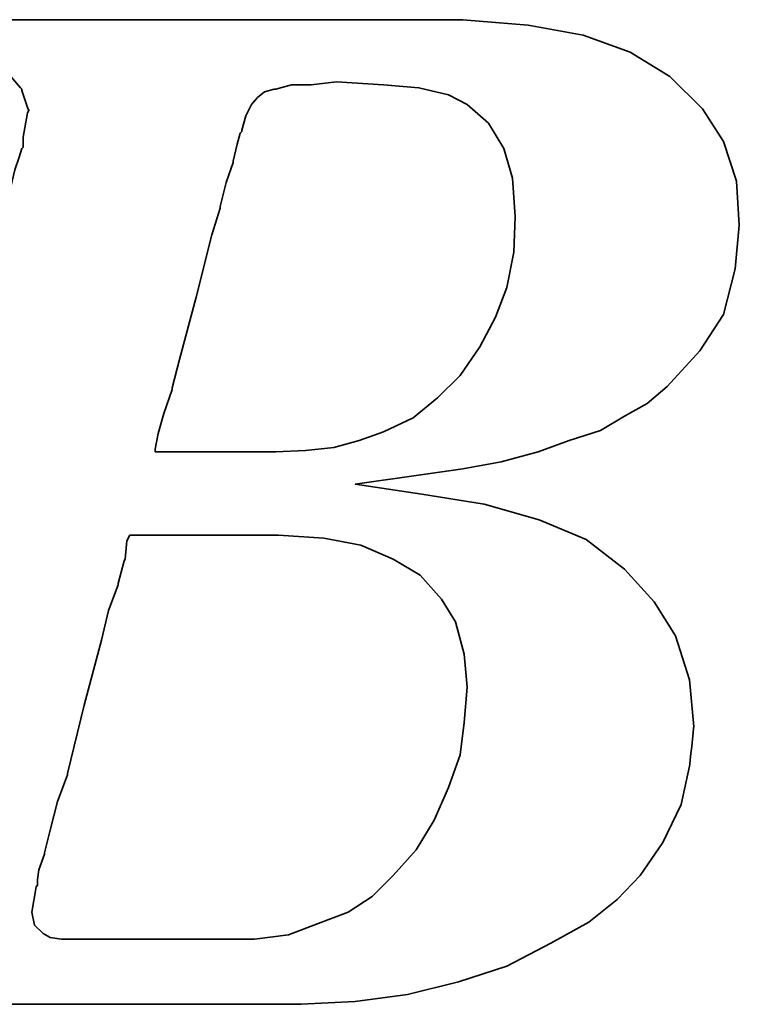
# Model space of a CAD drawing. Header units: millimetres. Extents: x -98 to 72, y -1050 to -956.
# Tile 20 of 47: x 38.261 to 39.217, y -988.999 to -987.691. Entities that reach past the tile are written whole.
import ezdxf

# ---------------------------------------------------------------- set-up
doc = ezdxf.new("R2010")
doc.units = ezdxf.units.MM
doc.header["$LTSCALE"] = 0.1
doc.layers.add('layer 1', color=7, linetype='CONTINUOUS')

msp = doc.modelspace()

# ---------------------------------------------------------------- linework, layer by layer
at = {"layer": 'layer 1', "color": 0, "lineweight": 35}
for points, knots in [([(38.0006, -988.8559), (38.0006, -988.8559), (37.9856, -988.8899), (37.9856, -988.8899), (37.9856, -988.8899), (37.9856, -988.8899), (37.9837, -988.8936), (37.9837, -988.8936), (37.9837, -988.8936), (37.9837, -988.8936), (37.9837, -988.8955), (37.9837, -988.8955), (37.9837, -988.8955), (37.9837, -988.8955), (37.9613, -988.9179), (37.9613, -988.9179), (37.9613, -988.9179), (37.9613, -988.9179), (37.9594, -988.9179), (37.9594, -988.9179), (37.9594, -988.9179), (37.9594, -988.9179), (37.9574, -988.9199), (37.9574, -988.9199), (37.9574, -988.9199), (37.9574, -988.9199), (37.9272, -988.935), (37.9272, -988.935), (37.9272, -988.935), (37.9272, -988.935), (37.9237, -988.935), (37.9237, -988.935), (37.9237, -988.935), (37.9237, -988.935), (37.9217, -988.9367), (37.9217, -988.9367), (37.9217, -988.9367), (37.9217, -988.9367), (37.8876, -988.9407), (37.8876, -988.9407), (37.8876, -988.9407), (37.8876, -988.9407), (37.886, -988.9407), (37.886, -988.9407), (37.886, -988.9407), (37.886, -988.9407), (37.8821, -988.9407), (37.8821, -988.9407), (37.8821, -988.9407), (37.8821, -988.9407), (37.8707, -988.9407), (37.8707, -988.9407), (37.8707, -988.9407), (37.8707, -988.9407), (37.8405, -988.9407), (37.8405, -988.9407), (37.8405, -988.9407), (37.8405, -988.9407), (37.8107, -988.9407), (37.8107, -988.9407), (37.8107, -988.9407), (37.8107, -988.9407), (37.8067, -988.9407), (37.8067, -988.9407), (37.8067, -988.9407), (37.8067, -988.9407), (37.8067, -988.9424), (37.8067, -988.9424), (37.8067, -988.9424), (37.8067, -988.9424), (37.8048, -988.9444), (37.8048, -988.9444), (37.8048, -988.9444), (37.8048, -988.9444), (37.7973, -988.9724), (37.7973, -988.9724), (37.7973, -988.9724), (37.7973, -988.9724), (37.7918, -988.9989), (37.7918, -988.9989), (37.7918, -988.9989), (37.7918, -988.9989), (37.7954, -988.9989), (37.7954, -988.9989), (37.7954, -988.9989), (37.7954, -988.9989), (37.8107, -988.9989), (37.8107, -988.9989), (37.8107, -988.9989), (37.8107, -988.9989), (37.8519, -988.9989), (37.8519, -988.9989), (37.8519, -988.9989), (37.8519, -988.9989), (37.9086, -988.9989), (37.9086, -988.9989), (37.9086, -988.9989), (37.9086, -988.9989), (37.9723, -988.9989), (37.9723, -988.9989), (37.9723, -988.9989), (37.9723, -988.9989), (38.0476, -988.9989), (38.0476, -988.9989), (38.0476, -988.9989), (38.0476, -988.9989), (38.2022, -988.9989), (38.2022, -988.9989), (38.2022, -988.9989), (38.2022, -988.9989), (38.3603, -988.9989), (38.3603, -988.9989), (38.3603, -988.9989), (38.3603, -988.9989), (38.4356, -988.9989), (38.4356, -988.9989), (38.4356, -988.9989), (38.4356, -988.9989), (38.4996, -988.9989), (38.4996, -988.9989), (38.4996, -988.9989), (38.4996, -988.9989), (38.5561, -988.9989), (38.5561, -988.9989), (38.5561, -988.9989), (38.5561, -988.9989), (38.5973, -988.9989), (38.5973, -988.9989), (38.5973, -988.9989), (38.5973, -988.9989), (38.6126, -988.9989), (38.6126, -988.9989), (38.6126, -988.9989), (38.6126, -988.9989), (38.6239, -988.9989), (38.6239, -988.9989), (38.6239, -988.9989), (38.6239, -988.9989), (38.6314, -988.9989), (38.6314, -988.9989), (38.6314, -988.9989), (38.6314, -988.9989), (38.6349, -988.9989), (38.6349, -988.9989), (38.6349, -988.9989), (38.6349, -988.9989), (38.7067, -988.9952), (38.7067, -988.9952), (38.7067, -988.9952), (38.7067, -988.9952), (38.7761, -988.9858), (38.7761, -988.9858), (38.7761, -988.9858), (38.7761, -988.9858), (38.844, -988.9689), (38.844, -988.9689), (38.844, -988.9689), (38.844, -988.9689), (38.908, -988.9481), (38.908, -988.9481), (38.908, -988.9481), (38.908, -988.9481), (38.9664, -988.9179), (38.9664, -988.9179), (38.9664, -988.9179), (38.9664, -988.9179), (39.017, -988.8899), (39.017, -988.8899), (39.017, -988.8899), (39.017, -988.8899), (39.0547, -988.8597), (39.0547, -988.8597), (39.0547, -988.8597), (39.0547, -988.8597), (39.0849, -988.8277), (39.0849, -988.8277), (39.0849, -988.8277), (39.0849, -988.8277), (39.1151, -988.7841), (39.1151, -988.7841), (39.1151, -988.7841), (39.1151, -988.7841), (39.1394, -988.7335), (39.1394, -988.7335), (39.1394, -988.7335), (39.1394, -988.7335), (39.1508, -988.6825), (39.1508, -988.6825), (39.1508, -988.6825), (39.1508, -988.6825), (39.1563, -988.63), (39.1563, -988.63), (39.1563, -988.63), (39.1563, -988.63), (39.1508, -988.568), (39.1508, -988.568), (39.1508, -988.568), (39.1508, -988.568), (39.132, -988.5095), (39.132, -988.5095), (39.132, -988.5095), (39.132, -988.5095), (39.1037, -988.4644), (39.1037, -988.4644), (39.1037, -988.4644), (39.1037, -988.4644), (39.0641, -988.4209), (39.0641, -988.4209), (39.0641, -988.4209), (39.0641, -988.4209), (39.0135, -988.3816), (39.0135, -988.3816), (39.0135, -988.3816), (39.0135, -988.3816), (38.9511, -988.3551), (38.9511, -988.3551), (38.9511, -988.3551), (38.9511, -988.3551), (38.8778, -988.3345), (38.8778, -988.3345), (38.8778, -988.3345), (38.8778, -988.3345), (38.795, -988.3212), (38.795, -988.3212), (38.795, -988.3212), (38.795, -988.3212), (38.7067, -988.3079), (38.7067, -988.3079), (38.7067, -988.3079), (38.7067, -988.3079), (38.7969, -988.2949), (38.7969, -988.2949), (38.7969, -988.2949), (38.7969, -988.2949), (38.8495, -988.2875), (38.8495, -988.2875), (38.8495, -988.2875), (38.8495, -988.2875), (38.9005, -988.2781), (38.9005, -988.2781), (38.9005, -988.2781), (38.9005, -988.2781), (38.9495, -988.2649), (38.9495, -988.2649), (38.9495, -988.2649), (38.9495, -988.2649), (38.9907, -988.2498), (38.9907, -988.2498), (38.9907, -988.2498), (38.9907, -988.2498), (39.0323, -988.2365), (39.0323, -988.2365), (39.0323, -988.2365), (39.0323, -988.2365), (39.0641, -988.2176), (39.0641, -988.2176), (39.0641, -988.2176), (39.0641, -988.2176), (39.0943, -988.2008), (39.0943, -988.2008), (39.0943, -988.2008), (39.0943, -988.2008), (39.1208, -988.178), (39.1208, -988.178), (39.1208, -988.178), (39.1208, -988.178), (39.1641, -988.1309), (39.1641, -988.1309), (39.1641, -988.1309), (39.1641, -988.1309), (39.1959, -988.0823), (39.1959, -988.0823), (39.1959, -988.0823), (39.1959, -988.0823), (39.2112, -988.0219), (39.2112, -988.0219), (39.2112, -988.0219), (39.2112, -988.0219), (39.2167, -987.9636), (39.2167, -987.9636), (39.2167, -987.9636), (39.2167, -987.9636), (39.2128, -987.9054), (39.2128, -987.9054), (39.2128, -987.9054), (39.2128, -987.9054), (39.1959, -987.8524), (39.1959, -987.8524), (39.1959, -987.8524), (39.1959, -987.8524), (39.1677, -987.8092), (39.1677, -987.8092), (39.1677, -987.8092), (39.1677, -987.8092), (39.1243, -987.7661), (39.1243, -987.7661), (39.1243, -987.7661), (39.1243, -987.7661), (39.0717, -987.7339), (39.0717, -987.7339), (39.0717, -987.7339), (39.0717, -987.7339), (39.0096, -987.7112), (39.0096, -987.7112), (39.0096, -987.7112), (39.0096, -987.7112), (38.9362, -987.6982), (38.9362, -987.6982), (38.9362, -987.6982), (38.9362, -987.6982), (38.8495, -987.6908), (38.8495, -987.6908), (38.8495, -987.6908), (38.8495, -987.6908), (38.8421, -987.6908), (38.8421, -987.6908), (38.8421, -987.6908), (38.8421, -987.6908), (38.8158, -987.6908), (38.8158, -987.6908), (38.8158, -987.6908), (38.8158, -987.6908), (38.7781, -987.6908), (38.7781, -987.6908), (38.7781, -987.6908), (38.7781, -987.6908), (38.7291, -987.6908), (38.7291, -987.6908), (38.7291, -987.6908), (38.7291, -987.6908), (38.669, -987.6908), (38.669, -987.6908), (38.669, -987.6908), (38.669, -987.6908), (38.6051, -987.6908), (38.6051, -987.6908), (38.6051, -987.6908), (38.6051, -987.6908), (38.4617, -987.6908), (38.4617, -987.6908), (38.4617, -987.6908), (38.4617, -987.6908), (38.3187, -987.6908), (38.3187, -987.6908), (38.3187, -987.6908), (38.3187, -987.6908), (38.2548, -987.6908), (38.2548, -987.6908), (38.2548, -987.6908), (38.2548, -987.6908), (38.1947, -987.6908), (38.1947, -987.6908), (38.1947, -987.6908), (38.1947, -987.6908), (38.1457, -987.6908), (38.1457, -987.6908), (38.1457, -987.6908), (38.1457, -987.6908), (38.1063, -987.6908), (38.1063, -987.6908), (38.1063, -987.6908), (38.1063, -987.6908), (38.0853, -987.6908), (38.0853, -987.6908), (38.0853, -987.6908), (38.0853, -987.6908), (38.0853, -987.6925), (38.0853, -987.6925), (38.0853, -987.6925), (38.0853, -987.6925), (38.0833, -987.6943), (38.0833, -987.6943), (38.0833, -987.6943), (38.0833, -987.6943), (38.0759, -987.7245), (38.0759, -987.7245), (38.0759, -987.7245), (38.0759, -987.7245), (38.0704, -987.7488), (38.0704, -987.7488), (38.0704, -987.7488), (38.0704, -987.7488), (38.1116, -987.7488), (38.1116, -987.7488), (38.1116, -987.7488), (38.1116, -987.7488), (38.1492, -987.7488), (38.1492, -987.7488), (38.1492, -987.7488), (38.1492, -987.7488), (38.1608, -987.7488), (38.1608, -987.7488), (38.1608, -987.7488), (38.1608, -987.7488), (38.1643, -987.7488), (38.1643, -987.7488), (38.1643, -987.7488), (38.1643, -987.7488), (38.1908, -987.7488), (38.1908, -987.7488), (38.1908, -987.7488), (38.1908, -987.7488), (38.1928, -987.7488), (38.1928, -987.7488), (38.1928, -987.7488), (38.1928, -987.7488), (38.1947, -987.751), (38.1947, -987.751), (38.1947, -987.751), (38.1947, -987.751), (38.2116, -987.7547), (38.2116, -987.7547), (38.2116, -987.7547), (38.2116, -987.7547), (38.2304, -987.7582), (38.2304, -987.7582), (38.2304, -987.7582), (38.2304, -987.7582), (38.232, -987.7582), (38.232, -987.7582), (38.232, -987.7582), (38.232, -987.7582), (38.2434, -987.7622), (38.2434, -987.7622), (38.2434, -987.7622), (38.2434, -987.7622), (38.2473, -987.7622), (38.2473, -987.7622), (38.2473, -987.7622), (38.2473, -987.7622), (38.2493, -987.7661), (38.2493, -987.7661), (38.2493, -987.7661), (38.2493, -987.7661), (38.2622, -987.7812), (38.2622, -987.7812), (38.2622, -987.7812), (38.2622, -987.7812), (38.2642, -987.783), (38.2642, -987.783), (38.2642, -987.783), (38.2642, -987.783), (38.2642, -987.7849), (38.2642, -987.7849), (38.2642, -987.7849), (38.2642, -987.7849), (38.2716, -987.8073), (38.2716, -987.8073), (38.2716, -987.8073), (38.2716, -987.8073), (38.2736, -987.8112), (38.2736, -987.8112), (38.2736, -987.8112), (38.2736, -987.8112), (38.2716, -987.8147), (38.2716, -987.8147), (38.2716, -987.8147), (38.2716, -987.8147), (38.2661, -987.8469), (38.2661, -987.8469), (38.2661, -987.8469), (38.2661, -987.8469), (38.2661, -987.8583), (38.2661, -987.8583), (38.2661, -987.8583), (38.2661, -987.8583), (38.2661, -987.8602), (38.2661, -987.8602), (38.2661, -987.8602), (38.2661, -987.8602), (38.2642, -987.8618), (38.2642, -987.8618), (38.2642, -987.8618), (38.2642, -987.8618), (38.2605, -987.8732), (38.2605, -987.8732), (38.2605, -987.8732), (38.2605, -987.8732), (38.2548, -987.8901), (38.2548, -987.8901), (38.2548, -987.8901), (38.2548, -987.8901), (38.2493, -987.9128), (38.2493, -987.9128), (38.2493, -987.9128), (38.2493, -987.9128), (38.2414, -987.9391), (38.2414, -987.9391), (38.2414, -987.9391), (38.2414, -987.9391), (38.2246, -988.0032), (38.2246, -988.0032), (38.2246, -988.0032), (38.2246, -988.0032), (38.2042, -988.0823), (38.2042, -988.0823), (38.2042, -988.0823), (38.2042, -988.0823), (38.1814, -988.167), (38.1814, -988.167), (38.1814, -988.167), (38.1814, -988.167), (38.1324, -988.3496), (38.1324, -988.3496), (38.1324, -988.3496), (38.1324, -988.3496), (38.0833, -988.5338), (38.0833, -988.5338), (38.0833, -988.5338), (38.0833, -988.5338), (38.061, -988.6205), (38.061, -988.6205), (38.061, -988.6205), (38.061, -988.6205), (38.0402, -988.6959), (38.0402, -988.6959), (38.0402, -988.6959), (38.0402, -988.6959), (38.0233, -988.76), (38.0233, -988.76), (38.0233, -988.76), (38.0233, -988.76), (38.0176, -988.7863), (38.0176, -988.7863), (38.0176, -988.7863), (38.0176, -988.7863), (38.0119, -988.8106), (38.0119, -988.8106), (38.0119, -988.8106), (38.0119, -988.8106), (38.0119, -988.8124), (38.0119, -988.8124), (38.0119, -988.8124), (38.0119, -988.8124), (38.0064, -988.8277), (38.0064, -988.8277), (38.0064, -988.8277), (38.0064, -988.8277), (38.0025, -988.8428), (38.0025, -988.8428), (38.0025, -988.8428), (38.0025, -988.8428), (38.0025, -988.8485), (38.0025, -988.8485), (38.0025, -988.8485), (38.0025, -988.8485), (38.0025, -988.852), (38.0025, -988.852), (38.0025, -988.852), (38.0025, -988.852), (38.0025, -988.854), (38.0025, -988.854), (38.0025, -988.854), (38.0025, -988.854), (38.0006, -988.8559), (38.0006, -988.8559)], [0, 0, 0, 0, 0.007194, 0.007194, 0.007194, 0.007194, 0.014388, 0.014388, 0.014388, 0.014388, 0.021583, 0.021583, 0.021583, 0.021583, 0.028777, 0.028777, 0.028777, 0.028777, 0.035971, 0.035971, 0.035971, 0.035971, 0.043165, 0.043165, 0.043165, 0.043165, 0.05036, 0.05036, 0.05036, 0.05036, 0.057554, 0.057554, 0.057554, 0.057554, 0.064748, 0.064748, 0.064748, 0.064748, 0.071942, 0.071942, 0.071942, 0.071942, 0.079137, 0.079137, 0.079137, 0.079137, 0.086331, 0.086331, 0.086331, 0.086331, 0.093525, 0.093525, 0.093525, 0.093525, 0.100719, 0.100719, 0.100719, 0.100719, 0.107914, 0.107914, 0.107914, 0.107914, 0.115108, 0.115108, 0.115108, 0.115108, 0.122302, 0.122302, 0.122302, 0.122302, 0.129496, 0.129496, 0.129496, 0.129496, 0.136691, 0.136691, 0.136691, 0.136691, 0.143885, 0.143885, 0.143885, 0.143885, 0.151079, 0.151079, 0.151079, 0.151079, 0.158273, 0.158273, 0.158273, 0.158273, 0.165468, 0.165468, 0.165468, 0.165468, 0.172662, 0.172662, 0.172662, 0.172662, 0.179856, 0.179856, 0.179856, 0.179856, 0.18705, 0.18705, 0.18705, 0.18705, 0.194245, 0.194245, 0.194245, 0.194245, 0.201439, 0.201439, 0.201439, 0.201439, 0.208633, 0.208633, 0.208633, 0.208633, 0.215827, 0.215827, 0.215827, 0.215827, 0.223022, 0.223022, 0.223022, 0.223022, 0.230216, 0.230216, 0.230216, 0.230216, 0.23741, 0.23741, 0.23741, 0.23741, 0.244604, 0.244604, 0.244604, 0.244604, 0.251799, 0.251799, 0.251799, 0.251799, 0.258993, 0.258993, 0.258993, 0.258993, 0.266187, 0.266187, 0.266187, 0.266187, 0.273381, 0.273381, 0.273381, 0.273381, 0.280576, 0.280576, 0.280576, 0.280576, 0.28777, 0.28777, 0.28777, 0.28777, 0.294964, 0.294964, 0.294964, 0.294964, 0.302158, 0.302158, 0.302158, 0.302158, 0.309353, 0.309353, 0.309353, 0.309353, 0.316547, 0.316547, 0.316547, 0.316547, 0.323741, 0.323741, 0.323741, 0.323741, 0.330935, 0.330935, 0.330935, 0.330935, 0.338129, 0.338129, 0.338129, 0.33813, 0.345324, 0.345324, 0.345324, 0.345324, 0.352518, 0.352518, 0.352518, 0.352518, 0.359712, 0.359712, 0.359712, 0.359712, 0.366906, 0.366906, 0.366906, 0.366906, 0.374101, 0.374101, 0.374101, 0.374101, 0.381295, 0.381295, 0.381295, 0.381295, 0.388489, 0.388489, 0.388489, 0.388489, 0.395683, 0.395683, 0.395683, 0.395683, 0.402878, 0.402878, 0.402878, 0.402878, 0.410072, 0.410072, 0.410072, 0.410072, 0.417266, 0.417266, 0.417266, 0.417266, 0.42446, 0.42446, 0.42446, 0.42446, 0.431655, 0.431655, 0.431655, 0.431655, 0.438849, 0.438849, 0.438849, 0.438849, 0.446043, 0.446043, 0.446043, 0.446043, 0.453237, 0.453237, 0.453237, 0.453237, 0.460432, 0.460432, 0.460432, 0.460432, 0.467626, 0.467626, 0.467626, 0.467626, 0.47482, 0.47482, 0.47482, 0.47482, 0.482014, 0.482014, 0.482014, 0.482014, 0.489209, 0.489209, 0.489209, 0.489209, 0.496403, 0.496403, 0.496403, 0.496403, 0.503597, 0.503597, 0.503597, 0.503597, 0.510791, 0.510791, 0.510791, 0.510791, 0.517986, 0.517986, 0.517986, 0.517986, 0.52518, 0.52518, 0.52518, 0.52518, 0.532374, 0.532374, 0.532374, 0.532374, 0.539568, 0.539568, 0.539568, 0.539568, 0.546763, 0.546763, 0.546763, 0.546763, 0.553957, 0.553957, 0.553957, 0.553957, 0.561151, 0.561151, 0.561151, 0.561151, 0.568345, 0.568345, 0.568345, 0.568345, 0.57554, 0.57554, 0.57554, 0.57554, 0.582734, 0.582734, 0.582734, 0.582734, 0.589928, 0.589928, 0.589928, 0.589928, 0.597122, 0.597122, 0.597122, 0.597122, 0.604317, 0.604317, 0.604317, 0.604317, 0.611511, 0.611511, 0.611511, 0.611511, 0.618705, 0.618705, 0.618705, 0.618705, 0.625899, 0.625899, 0.625899, 0.625899, 0.633094, 0.633094, 0.633094, 0.633094, 0.640288, 0.640288, 0.640288, 0.640288, 0.647482, 0.647482, 0.647482, 0.647482, 0.654676, 0.654676, 0.654676, 0.654676, 0.661871, 0.661871, 0.661871, 0.661871, 0.669065, 0.669065, 0.669065, 0.669065, 0.676259, 0.676259, 0.676259, 0.676259, 0.683453, 0.683453, 0.683453, 0.683453, 0.690647, 0.690647, 0.690647, 0.690647, 0.697842, 0.697842, 0.697842, 0.697842, 0.705036, 0.705036, 0.705036, 0.705036, 0.71223, 0.71223, 0.71223, 0.71223, 0.719424, 0.719424, 0.719424, 0.719424, 0.726619, 0.726619, 0.726619, 0.726619, 0.733813, 0.733813, 0.733813, 0.733813, 0.741007, 0.741007, 0.741007, 0.741007, 0.748201, 0.748201, 0.748201, 0.748201, 0.755396, 0.755396, 0.755396, 0.755396, 0.76259, 0.76259, 0.76259, 0.76259, 0.769784, 0.769784, 0.769784, 0.769784, 0.776978, 0.776978, 0.776978, 0.776978, 0.784173, 0.784173, 0.784173, 0.784173, 0.791367, 0.791367, 0.791367, 0.791367, 0.798561, 0.798561, 0.798561, 0.798561, 0.805755, 0.805755, 0.805755, 0.805755, 0.81295, 0.81295, 0.81295, 0.81295, 0.820144, 0.820144, 0.820144, 0.820144, 0.827338, 0.827338, 0.827338, 0.827338, 0.834532, 0.834532, 0.834532, 0.834532, 0.841727, 0.841727, 0.841727, 0.841727, 0.848921, 0.848921, 0.848921, 0.848921, 0.856115, 0.856115, 0.856115, 0.856115, 0.863309, 0.863309, 0.863309, 0.863309, 0.870504, 0.870504, 0.870504, 0.870504, 0.877698, 0.877698, 0.877698, 0.877698, 0.884892, 0.884892, 0.884892, 0.884892, 0.892086, 0.892086, 0.892086, 0.892086, 0.899281, 0.899281, 0.899281, 0.899281, 0.906475, 0.906475, 0.906475, 0.906475, 0.913669, 0.913669, 0.913669, 0.913669, 0.920863, 0.920863, 0.920863, 0.920863, 0.928058, 0.928058, 0.928058, 0.928058, 0.935252, 0.935252, 0.935252, 0.935252, 0.942446, 0.942446, 0.942446, 0.942446, 0.94964, 0.94964, 0.94964, 0.94964, 0.956835, 0.956835, 0.956835, 0.956835, 0.964029, 0.964029, 0.964029, 0.964029, 0.971223, 0.971223, 0.971223, 0.971223, 0.978417, 0.978417, 0.978417, 0.978417, 0.985612, 0.985612, 0.985612, 0.985612, 0.992806, 0.992806, 0.992806, 0.992806, 1, 1, 1, 1]), ([(38.5616, -987.8187), (38.5616, -987.8187), (38.5561, -987.8375), (38.5561, -987.8375), (38.5561, -987.8375), (38.5561, -987.8375), (38.5561, -987.8395), (38.5561, -987.8395), (38.5561, -987.8395), (38.5561, -987.8395), (38.5541, -987.8414), (38.5541, -987.8414), (38.5541, -987.8414), (38.5541, -987.8414), (38.5502, -987.8563), (38.5502, -987.8563), (38.5502, -987.8563), (38.5502, -987.8563), (38.5447, -987.8789), (38.5447, -987.8789), (38.5447, -987.8789), (38.5447, -987.8789), (38.5447, -987.8806), (38.5447, -987.8806), (38.5447, -987.8806), (38.5447, -987.8806), (38.5353, -987.9069), (38.5353, -987.9069), (38.5353, -987.9069), (38.5353, -987.9069), (38.5276, -987.9391), (38.5276, -987.9391), (38.5276, -987.9391), (38.5276, -987.9391), (38.5276, -987.9411), (38.5276, -987.9411), (38.5276, -987.9411), (38.5276, -987.9411), (38.5164, -987.9768), (38.5164, -987.9768), (38.5164, -987.9768), (38.5164, -987.9768), (38.4956, -988.0595), (38.4956, -988.0595), (38.4956, -988.0595), (38.4956, -988.0595), (38.4733, -988.1423), (38.4733, -988.1423), (38.4733, -988.1423), (38.4733, -988.1423), (38.4639, -988.18), (38.4639, -988.18), (38.4639, -988.18), (38.4639, -988.18), (38.4639, -988.1819), (38.4639, -988.1819), (38.4639, -988.1819), (38.4639, -988.1819), (38.4525, -988.2141), (38.4525, -988.2141), (38.4525, -988.2141), (38.4525, -988.2141), (38.445, -988.2404), (38.445, -988.2404), (38.445, -988.2404), (38.445, -988.2404), (38.4411, -988.2612), (38.4411, -988.2612), (38.4411, -988.2612), (38.4411, -988.2612), (38.4411, -988.2649), (38.4411, -988.2649), (38.4411, -988.2649), (38.4411, -988.2649), (38.4505, -988.2649), (38.4505, -988.2649), (38.4505, -988.2649), (38.4505, -988.2649), (38.4807, -988.2649), (38.4807, -988.2649), (38.4807, -988.2649), (38.4807, -988.2649), (38.5145, -988.2649), (38.5145, -988.2649), (38.5145, -988.2649), (38.5145, -988.2649), (38.5486, -988.2649), (38.5486, -988.2649), (38.5486, -988.2649), (38.5486, -988.2649), (38.5749, -988.2649), (38.5749, -988.2649), (38.5749, -988.2649), (38.5749, -988.2649), (38.5937, -988.2649), (38.5937, -988.2649), (38.5937, -988.2649), (38.5937, -988.2649), (38.6012, -988.2649), (38.6012, -988.2649), (38.6012, -988.2649), (38.6012, -988.2649), (38.6408, -988.263), (38.6408, -988.263), (38.6408, -988.263), (38.6408, -988.263), (38.6785, -988.259), (38.6785, -988.259), (38.6785, -988.259), (38.6785, -988.259), (38.7122, -988.2498), (38.7122, -988.2498), (38.7122, -988.2498), (38.7122, -988.2498), (38.7444, -988.2384), (38.7444, -988.2384), (38.7444, -988.2384), (38.7444, -988.2384), (38.7836, -988.2196), (38.7836, -988.2196), (38.7836, -988.2196), (38.7836, -988.2196), (38.8158, -988.1933), (38.8158, -988.1933), (38.8158, -988.1933), (38.8158, -988.1933), (38.846, -988.1633), (38.846, -988.1633), (38.846, -988.1633), (38.846, -988.1633), (38.8723, -988.1254), (38.8723, -988.1254), (38.8723, -988.1254), (38.8723, -988.1254), (38.8931, -988.0858), (38.8931, -988.0858), (38.8931, -988.0858), (38.8931, -988.0858), (38.908, -988.0466), (38.908, -988.0466), (38.908, -988.0466), (38.908, -988.0466), (38.9174, -987.9995), (38.9174, -987.9995), (38.9174, -987.9995), (38.9174, -987.9995), (38.9193, -987.9524), (38.9193, -987.9524), (38.9193, -987.9524), (38.9193, -987.9524), (38.9154, -987.9014), (38.9154, -987.9014), (38.9154, -987.9014), (38.9154, -987.9014), (38.904, -987.8618), (38.904, -987.8618), (38.904, -987.8618), (38.904, -987.8618), (38.8836, -987.8281), (38.8836, -987.8281), (38.8836, -987.8281), (38.8836, -987.8281), (38.8554, -987.8036), (38.8554, -987.8036), (38.8554, -987.8036), (38.8554, -987.8036), (38.8307, -987.7904), (38.8307, -987.7904), (38.8307, -987.7904), (38.8307, -987.7904), (38.7914, -987.7812), (38.7914, -987.7812), (38.7914, -987.7812), (38.7914, -987.7812), (38.7444, -987.7771), (38.7444, -987.7771), (38.7444, -987.7771), (38.7444, -987.7771), (38.682, -987.7735), (38.682, -987.7735), (38.682, -987.7735), (38.682, -987.7735), (38.6483, -987.7771), (38.6483, -987.7771), (38.6483, -987.7771), (38.6483, -987.7771), (38.6465, -987.7771), (38.6465, -987.7771), (38.6465, -987.7771), (38.6465, -987.7771), (38.622, -987.7771), (38.622, -987.7771), (38.622, -987.7771), (38.622, -987.7771), (38.6012, -987.783), (38.6012, -987.783), (38.6012, -987.783), (38.6012, -987.783), (38.5992, -987.783), (38.5992, -987.783), (38.5992, -987.783), (38.5992, -987.783), (38.5863, -987.7865), (38.5863, -987.7865), (38.5863, -987.7865), (38.5863, -987.7865), (38.5769, -987.7943), (38.5769, -987.7943), (38.5769, -987.7943), (38.5769, -987.7943), (38.569, -987.8036), (38.569, -987.8036), (38.569, -987.8036), (38.569, -987.8036), (38.5616, -987.8187), (38.5616, -987.8187)], [0, 0, 0, 0, 0.018519, 0.018519, 0.018519, 0.018519, 0.037037, 0.037037, 0.037037, 0.037037, 0.055556, 0.055556, 0.055556, 0.055556, 0.074074, 0.074074, 0.074074, 0.074074, 0.092593, 0.092593, 0.092593, 0.092593, 0.111111, 0.111111, 0.111111, 0.111111, 0.12963, 0.12963, 0.12963, 0.12963, 0.148148, 0.148148, 0.148148, 0.148148, 0.166667, 0.166667, 0.166667, 0.166667, 0.185185, 0.185185, 0.185185, 0.185185, 0.203704, 0.203704, 0.203704, 0.203704, 0.222222, 0.222222, 0.222222, 0.222222, 0.240741, 0.240741, 0.240741, 0.240741, 0.259259, 0.259259, 0.259259, 0.259259, 0.277778, 0.277778, 0.277778, 0.277778, 0.296296, 0.296296, 0.296296, 0.296296, 0.314815, 0.314815, 0.314815, 0.314815, 0.333333, 0.333333, 0.333333, 0.333333, 0.351852, 0.351852, 0.351852, 0.351852, 0.37037, 0.37037, 0.37037, 0.37037, 0.388889, 0.388889, 0.388889, 0.388889, 0.407407, 0.407407, 0.407407, 0.407407, 0.425926, 0.425926, 0.425926, 0.425926, 0.444444, 0.444444, 0.444444, 0.444444, 0.462963, 0.462963, 0.462963, 0.462963, 0.481481, 0.481481, 0.481481, 0.481481, 0.5, 0.5, 0.5, 0.5, 0.518519, 0.518519, 0.518519, 0.518519, 0.537037, 0.537037, 0.537037, 0.537037, 0.555556, 0.555556, 0.555556, 0.555556, 0.574074, 0.574074, 0.574074, 0.574074, 0.592593, 0.592593, 0.592593, 0.592593, 0.611111, 0.611111, 0.611111, 0.611111, 0.62963, 0.62963, 0.62963, 0.62963, 0.648148, 0.648148, 0.648148, 0.648148, 0.666667, 0.666667, 0.666667, 0.666667, 0.685185, 0.685185, 0.685185, 0.685185, 0.703704, 0.703704, 0.703704, 0.703704, 0.722222, 0.722222, 0.722222, 0.722222, 0.740741, 0.740741, 0.740741, 0.740741, 0.759259, 0.759259, 0.759259, 0.759259, 0.777778, 0.777778, 0.777778, 0.777778, 0.796296, 0.796296, 0.796296, 0.796296, 0.814815, 0.814815, 0.814815, 0.814815, 0.833333, 0.833333, 0.833333, 0.833333, 0.851852, 0.851852, 0.851852, 0.851852, 0.87037, 0.87037, 0.87037, 0.87037, 0.888889, 0.888889, 0.888889, 0.888889, 0.907407, 0.907407, 0.907407, 0.907407, 0.925926, 0.925926, 0.925926, 0.925926, 0.944444, 0.944444, 0.944444, 0.944444, 0.962963, 0.962963, 0.962963, 0.962963, 0.981481, 0.981481, 0.981481, 0.981481, 1, 1, 1, 1]), ([(38.2848, -988.8332), (38.2848, -988.8332), (38.2848, -988.8408), (38.2848, -988.8408), (38.2848, -988.8408), (38.2848, -988.8408), (38.283, -988.8428), (38.283, -988.8428), (38.283, -988.8428), (38.283, -988.8428), (38.2775, -988.8767), (38.2775, -988.8767), (38.2775, -988.8767), (38.2775, -988.8767), (38.2811, -988.8936), (38.2811, -988.8936), (38.2811, -988.8936), (38.2811, -988.8936), (38.2924, -988.905), (38.2924, -988.905), (38.2924, -988.905), (38.2924, -988.905), (38.3018, -988.9103), (38.3018, -988.9103), (38.3018, -988.9103), (38.3018, -988.9103), (38.3168, -988.9124), (38.3168, -988.9124), (38.3168, -988.9124), (38.3168, -988.9124), (38.3415, -988.9124), (38.3415, -988.9124), (38.3415, -988.9124), (38.3415, -988.9124), (38.3678, -988.9124), (38.3678, -988.9124), (38.3678, -988.9124), (38.3678, -988.9124), (38.3752, -988.9124), (38.3752, -988.9124), (38.3752, -988.9124), (38.3752, -988.9124), (38.3942, -988.9124), (38.3942, -988.9124), (38.3942, -988.9124), (38.3942, -988.9124), (38.4466, -988.9124), (38.4466, -988.9124), (38.4466, -988.9124), (38.4466, -988.9124), (38.4996, -988.9124), (38.4996, -988.9124), (38.4996, -988.9124), (38.4996, -988.9124), (38.5184, -988.9124), (38.5184, -988.9124), (38.5184, -988.9124), (38.5184, -988.9124), (38.5239, -988.9124), (38.5239, -988.9124), (38.5239, -988.9124), (38.5239, -988.9124), (38.5729, -988.9124), (38.5729, -988.9124), (38.5729, -988.9124), (38.5729, -988.9124), (38.618, -988.9065), (38.618, -988.9065), (38.618, -988.9065), (38.618, -988.9065), (38.6577, -988.8916), (38.6577, -988.8916), (38.6577, -988.8916), (38.6577, -988.8916), (38.6973, -988.8767), (38.6973, -988.8767), (38.6973, -988.8767), (38.6973, -988.8767), (38.7291, -988.8559), (38.7291, -988.8559), (38.7291, -988.8559), (38.7291, -988.8559), (38.7573, -988.8277), (38.7573, -988.8277), (38.7573, -988.8277), (38.7573, -988.8277), (38.7875, -988.7935), (38.7875, -988.7935), (38.7875, -988.7935), (38.7875, -988.7935), (38.8118, -988.7543), (38.8118, -988.7543), (38.8118, -988.7543), (38.8118, -988.7543), (38.8307, -988.711), (38.8307, -988.711), (38.8307, -988.711), (38.8307, -988.711), (38.846, -988.6676), (38.846, -988.6676), (38.846, -988.6676), (38.846, -988.6676), (38.8515, -988.6245), (38.8515, -988.6245), (38.8515, -988.6245), (38.8515, -988.6245), (38.8554, -988.5774), (38.8554, -988.5774), (38.8554, -988.5774), (38.8554, -988.5774), (38.8515, -988.5338), (38.8515, -988.5338), (38.8515, -988.5338), (38.8515, -988.5338), (38.8401, -988.4907), (38.8401, -988.4907), (38.8401, -988.4907), (38.8401, -988.4907), (38.8213, -988.4607), (38.8213, -988.4607), (38.8213, -988.4607), (38.8213, -988.4607), (38.793, -988.4287), (38.793, -988.4287), (38.793, -988.4287), (38.793, -988.4287), (38.7573, -988.4077), (38.7573, -988.4077), (38.7573, -988.4077), (38.7573, -988.4077), (38.714, -988.3891), (38.714, -988.3891), (38.714, -988.3891), (38.714, -988.3891), (38.6653, -988.3797), (38.6653, -988.3797), (38.6653, -988.3797), (38.6653, -988.3797), (38.6051, -988.3757), (38.6051, -988.3757), (38.6051, -988.3757), (38.6051, -988.3757), (38.6012, -988.3757), (38.6012, -988.3757), (38.6012, -988.3757), (38.6012, -988.3757), (38.5937, -988.3757), (38.5937, -988.3757), (38.5937, -988.3757), (38.5937, -988.3757), (38.571, -988.3757), (38.571, -988.3757), (38.571, -988.3757), (38.571, -988.3757), (38.5408, -988.3757), (38.5408, -988.3757), (38.5408, -988.3757), (38.5408, -988.3757), (38.5033, -988.3757), (38.5033, -988.3757), (38.5033, -988.3757), (38.5033, -988.3757), (38.4654, -988.3757), (38.4654, -988.3757), (38.4654, -988.3757), (38.4654, -988.3757), (38.4278, -988.3757), (38.4278, -988.3757), (38.4278, -988.3757), (38.4278, -988.3757), (38.4074, -988.3757), (38.4074, -988.3757), (38.4074, -988.3757), (38.4074, -988.3757), (38.4036, -988.3832), (38.4036, -988.3832), (38.4036, -988.3832), (38.4036, -988.3832), (38.4015, -988.4077), (38.4015, -988.4077), (38.4015, -988.4077), (38.4015, -988.4077), (38.3999, -988.4099), (38.3999, -988.4099), (38.3999, -988.4099), (38.3999, -988.4099), (38.3921, -988.4397), (38.3921, -988.4397), (38.3921, -988.4397), (38.3921, -988.4397), (38.3921, -988.4416), (38.3921, -988.4416), (38.3921, -988.4416), (38.3921, -988.4416), (38.3791, -988.4758), (38.3791, -988.4758), (38.3791, -988.4758), (38.3791, -988.4758), (38.3697, -988.5152), (38.3697, -988.5152), (38.3697, -988.5152), (38.3697, -988.5152), (38.347, -988.6017), (38.347, -988.6017), (38.347, -988.6017), (38.347, -988.6017), (38.3246, -988.6921), (38.3246, -988.6921), (38.3246, -988.6921), (38.3246, -988.6921), (38.3246, -988.6939), (38.3246, -988.6939), (38.3246, -988.6939), (38.3246, -988.6939), (38.3115, -988.7296), (38.3115, -988.7296), (38.3115, -988.7296), (38.3115, -988.7296), (38.3018, -988.7675), (38.3018, -988.7675), (38.3018, -988.7675), (38.3018, -988.7675), (38.2944, -988.7975), (38.2944, -988.7975), (38.2944, -988.7975), (38.2944, -988.7975), (38.2944, -988.7994), (38.2944, -988.7994), (38.2944, -988.7994), (38.2944, -988.7994), (38.2869, -988.8202), (38.2869, -988.8202), (38.2869, -988.8202), (38.2869, -988.8202), (38.2848, -988.8332), (38.2848, -988.8332)], [0, 0, 0, 0, 0.016949, 0.016949, 0.016949, 0.016949, 0.033898, 0.033898, 0.033898, 0.033898, 0.050847, 0.050847, 0.050847, 0.050847, 0.067797, 0.067797, 0.067797, 0.067797, 0.084746, 0.084746, 0.084746, 0.084746, 0.101695, 0.101695, 0.101695, 0.101695, 0.118644, 0.118644, 0.118644, 0.118644, 0.135593, 0.135593, 0.135593, 0.135593, 0.152542, 0.152542, 0.152542, 0.152542, 0.169492, 0.169492, 0.169492, 0.169492, 0.186441, 0.186441, 0.186441, 0.186441, 0.20339, 0.20339, 0.20339, 0.20339, 0.220339, 0.220339, 0.220339, 0.220339, 0.237288, 0.237288, 0.237288, 0.237288, 0.254237, 0.254237, 0.254237, 0.254237, 0.271186, 0.271186, 0.271186, 0.271186, 0.288136, 0.288136, 0.288136, 0.288136, 0.305085, 0.305085, 0.305085, 0.305085, 0.322034, 0.322034, 0.322034, 0.322034, 0.338983, 0.338983, 0.338983, 0.338983, 0.355932, 0.355932, 0.355932, 0.355932, 0.372881, 0.372881, 0.372881, 0.372881, 0.389831, 0.389831, 0.389831, 0.389831, 0.40678, 0.40678, 0.40678, 0.40678, 0.423729, 0.423729, 0.423729, 0.423729, 0.440678, 0.440678, 0.440678, 0.440678, 0.457627, 0.457627, 0.457627, 0.457627, 0.474576, 0.474576, 0.474576, 0.474576, 0.491525, 0.491525, 0.491525, 0.491525, 0.508475, 0.508475, 0.508475, 0.508475, 0.525424, 0.525424, 0.525424, 0.525424, 0.542373, 0.542373, 0.542373, 0.542373, 0.559322, 0.559322, 0.559322, 0.559322, 0.576271, 0.576271, 0.576271, 0.576271, 0.59322, 0.59322, 0.59322, 0.59322, 0.610169, 0.610169, 0.610169, 0.61017, 0.627119, 0.627119, 0.627119, 0.627119, 0.644068, 0.644068, 0.644068, 0.644068, 0.661017, 0.661017, 0.661017, 0.661017, 0.677966, 0.677966, 0.677966, 0.677966, 0.694915, 0.694915, 0.694915, 0.694915, 0.711864, 0.711864, 0.711864, 0.711864, 0.728814, 0.728814, 0.728814, 0.728814, 0.745763, 0.745763, 0.745763, 0.745763, 0.762712, 0.762712, 0.762712, 0.762712, 0.779661, 0.779661, 0.779661, 0.779661, 0.79661, 0.79661, 0.79661, 0.79661, 0.813559, 0.813559, 0.813559, 0.813559, 0.830508, 0.830508, 0.830508, 0.830508, 0.847458, 0.847458, 0.847458, 0.847458, 0.864407, 0.864407, 0.864407, 0.864407, 0.881356, 0.881356, 0.881356, 0.881356, 0.898305, 0.898305, 0.898305, 0.898305, 0.915254, 0.915254, 0.915254, 0.915254, 0.932203, 0.932203, 0.932203, 0.932203, 0.949153, 0.949153, 0.949153, 0.949153, 0.966102, 0.966102, 0.966102, 0.966102, 0.983051, 0.983051, 0.983051, 0.983051, 1, 1, 1, 1])]:
    msp.add_open_spline(points, degree=3, knots=knots, dxfattribs=at)

doc.saveas('drawing.dxf')
